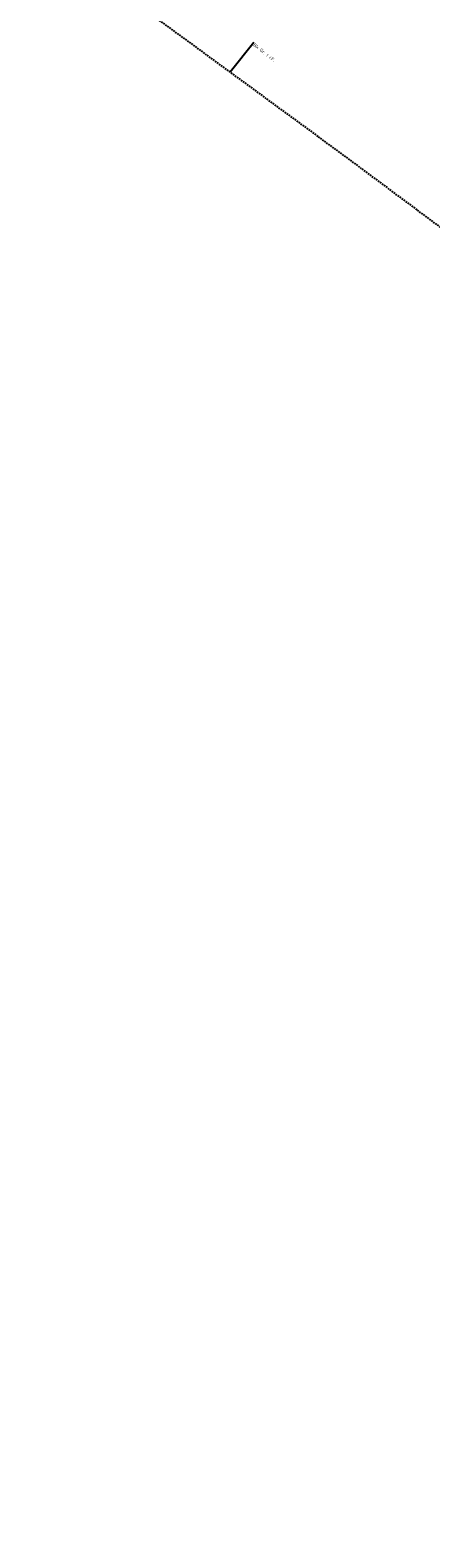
# Model space of a CAD drawing. Header units: metres. Extents: x 3425266 to 3446567, y 5432533 to 5452217.
# Tile 79 of 82: x 3444618 to 3444923, y 5434921 to 5436067. Entities that reach past the tile are written whole.
import ezdxf
from ezdxf import colors
from ezdxf.entities.mleader import LeaderData, LeaderLine
from ezdxf.math import Vec2, Vec3

# ---------------------------------------------------------------- set-up
doc = ezdxf.new("R2010")
doc.units = ezdxf.units.M
doc.header["$MEASUREMENT"] = 0
doc.linetypes.add('DASHED', pattern=[0.75, 0.5, -0.25])
doc.layers.add('B_KTB_Text', color=7, linetype='Continuous', lineweight=18, true_color=0x939393)
doc.layers.add('N_Nutzung Kabeltrog', color=20, linetype='DASHED', lineweight=25)
doc.styles.add('Isocpeur', font='isocpeur.ttf')

# ---------------------------------------------------------------- blocks, each defined once
blk = doc.blocks.new('_None')

msp = doc.modelspace()

# ---------------------------------------------------------------- linework, layer by layer
at = {"layer": 'N_Nutzung Kabeltrog', "ltscale": 2.5, "flags": 128}
msp.add_lwpolyline([(3444618.242, 5436149.559), (3444662.608, 5436114.527), (3444699.282, 5436087.061), (3444770.509, 5436035.01), (3444822.382, 5435997.125), (3444868.331, 5435963.365), (3444914.086, 5435929.343), (3444992.518, 5435870.737), (3445049.623, 5435829.546), (3445057.108, 5435825.659), (3445188.242, 5435735.963), (3445319.219, 5435646.134), (3445580.115, 5435464.864), (3445753.997, 5435343.978), (3445827.754, 5435292.745), (3445901.279, 5435241.175), (3446048.058, 5435137.661), (3446071.678, 5435121.062), (3446095.464, 5435104.699), (3446143.256, 5435072.305), (3446149.815, 5435066.095), (3446159.004, 5435059.474), (3446159.521, 5435057.241), (3446167.675, 5435051.581), (3446169.981, 5435051.662), (3446219.339, 5435016.514), (3446255.426, 5434990.928), (3446280.812, 5434972.952), (3446297.477, 5434961.61), (3446302.359, 5434961.505), (3446337.549, 5434937.349), (3446340.681, 5434934.827), (3446342.376, 5434934.312), (3446344.95, 5434932.832), (3446361.301, 5434921.025)], dxfattribs=at)

# ---------------------------------------------------------------- next in the draw order: leaders
at = {"layer": 'B_KTB_Text'}
ml = msp.add_multileader_mtext('Standard', dxfattribs=at)
ml.set_content('Bk Gr. I i.F.', color=256, style='Isocpeur')
ml.set_leader_properties()
ml.set_arrow_properties(name='NONE')
ml.build(insert=Vec2(0, 0))
ml.multileader.update_dxf_attribs({"has_text_frame": 1, "text_left_attachment_type": 0, "text_right_attachment_type": 0, "dogleg_length": 0, "arrow_head_size": 0.18})
ctx = ml.context
ctx.base_point, ctx.char_height, ctx.arrow_head_size, ctx.landing_gap_size, ctx.plane_origin, ctx.plane_x_axis, ctx.plane_y_axis = Vec3(3444788.574, 5436057.833), 2.5, 0.18, 1, Vec3(3444742.303, 5435980.516), Vec3(0.78389163, -0.62089766), Vec3(0.62089766, 0.78389163)
ctx.left_attachment, ctx.right_attachment = 0, 0
notes = []
notes.append((ctx, [(1, (1, 1, 0), (3444788.574, 5436057.833), (0.78389163, -0.62089766), 0, [(0, [(3444770.657, 5436035.212)], 0, [])])]))
ctx.mtext.insert, ctx.mtext.text_direction, ctx.mtext.rotation, ctx.mtext.flow_direction = Vec3(3444789.358, 5436057.212), Vec3(0.78389163, -0.62089766), 5.61329799, 5
ctx.mtext.has_bg_fill, ctx.mtext.bg_color, ctx.mtext.bg_scale_factor, ctx.mtext.bg_transparency, ctx.mtext.use_window_bg_color = 1, -1027028792, 1.5, 0, 1
for ctx, leaders in notes:
    for number, flags, end, landing, length, lines in leaders:
        leader = LeaderData()
        leader.index, (leader.has_last_leader_line, leader.has_dogleg_vector, leader.attachment_direction) = number, flags
        leader.last_leader_point, leader.dogleg_vector, leader.dogleg_length = Vec3(end), Vec3(landing), length
        for number, points, colour, breaks in lines:
            line = LeaderLine()
            line.index, line.vertices, line.color, line.breaks = number, Vec3.list(points), colors.encode_raw_color(colour), breaks
            leader.lines.append(line)
        ctx.leaders.append(leader)

doc.saveas('drawing.dxf')
